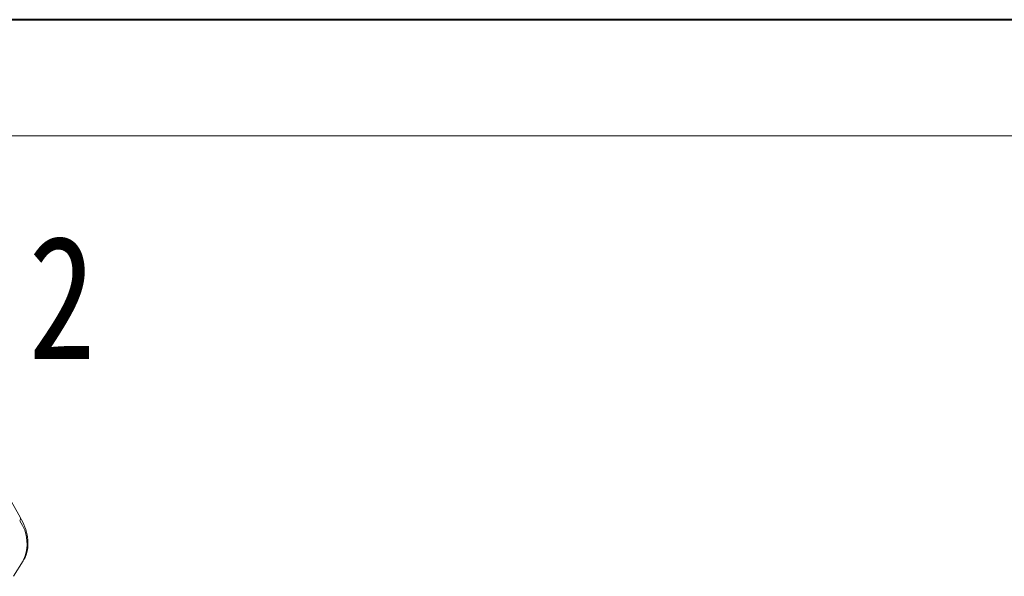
# Model space of a CAD drawing. Header units: millimetres. Extents: x 3578 to 4080, y -235 to 116.
# Tile 30 of 34: x 3917 to 3967, y 88 to 116. Entities that reach past the tile are written whole.
import ezdxf

# ---------------------------------------------------------------- set-up
doc = ezdxf.new("R2010")
doc.units = ezdxf.units.MM
doc.styles.get("Standard").update_dxf_attribs({"font": '仿宋_GB2312.ttf', "width": 0.8})

msp = doc.modelspace()

# ---------------------------------------------------------------- linework, layer by layer
at = {"color": 7, "lineweight": 40}
msp.add_line((4075.277, 116.312), (3577.864, 116.312), dxfattribs=at)
at = {"color": 7, "lineweight": 13}
msp.add_line((4069.355, 110.39), (3607.472, 110.39), dxfattribs=at)
at = {"color": 7, "linetype": 'Continuous', "lineweight": 15}
for p, q in [((3916.901, 90.936), (3914.659, 94.863)), ((3916.899, 90.939), (3916.901, 90.936)), ((3916.553, 87.919), (3917.052, 88.716))]:
    msp.add_line(p, q, dxfattribs=at)
for centre, radius, start, end in [((3916.731, 90.861), 0.186, 320.9671, 23.6885), ((3915.28, 89.583), 1.973, 333.9193, 36.0442)]:
    msp.add_arc(centre, radius, start, end, dxfattribs=at)
msp.add_open_spline([(3917.069, 88.751), (3917.075, 88.758), (3917.19, 88.902), (3917.28, 89.256), (3917.314, 89.772), (3917.199, 90.293), (3917.051, 90.683), (3916.92, 90.892), (3916.893, 90.935)], degree=3, knots=[0, 0, 0, 0, 0.012488, 0.262777, 0.495126, 0.724124, 0.943279, 1, 1, 1, 1], dxfattribs=at)

# ---------------------------------------------------------------- texts
at = {"color": 5, "lineweight": 9, "insert": (3917.314, 105.3), "char_height": 6.3, "width": 3.93761, "attachment_point": 1}
msp.add_mtext('2', dxfattribs=at)

doc.saveas('drawing.dxf')
